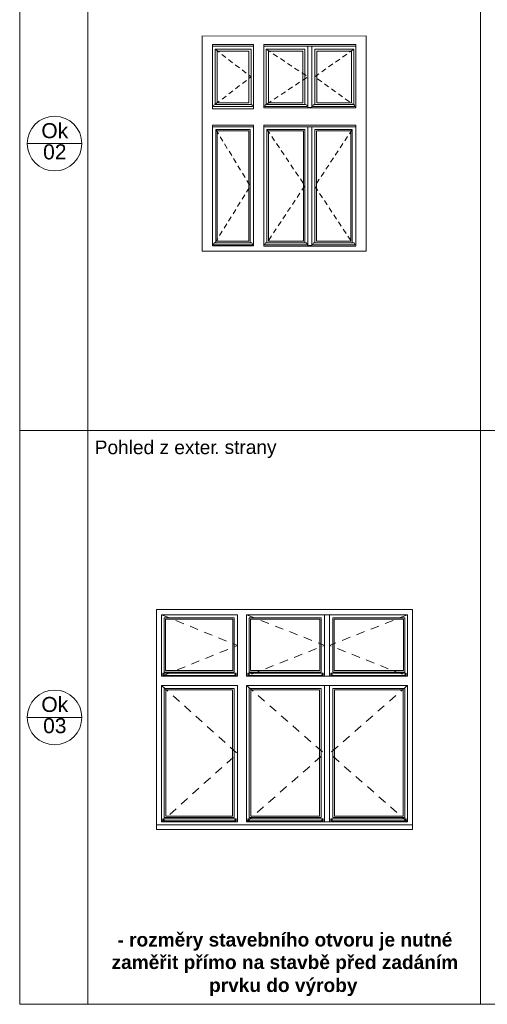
# Model space of a CAD drawing. Header units: millimetres. Extents: x 15381 to 191117, y -190522 to 367005.
# Tile 45 of 79: x 63393 to 70243, y 196949 to 211364. Entities that reach past the tile are written whole.
import ezdxf

# ---------------------------------------------------------------- set-up
doc = ezdxf.new("R2010")
doc.units = ezdxf.units.MM
doc.header["$MEASUREMENT"] = 0
doc.linetypes.add('Čárkovaná M', pattern=[225, 125, -100])
doc.linetypes.add('Čárkovaná S', pattern=[125, 75, -50])
doc.styles.add('GENEROVANÝ_STYL_1', font='txt')
doc.styles.add('GENEROVANÝ_STYL_2', font='txt')

msp = doc.modelspace()

# ---------------------------------------------------------------- linework, layer by layer
at = {"color": 7, "linetype": 'Continuous', "lineweight": 20}
for p, q in [((63392.6, 224649.1), (63392.6, 196949.1)), ((64392.6, 213749.1), (64392.6, 205349.1)), ((70142.6, 213749.1), (70142.6, 205349.1)), ((66067.6, 211124.5), (68467.6, 211124.9)), ((66067.6, 211124.9), (66067.6, 207973.3)), ((68467.6, 211124.9), (68467.6, 207973.3)), ((66217.6, 210057.8), (66217.6, 211000.9)), ((66817.6, 211000.9), (66217.6, 211000.9)), ((66217.6, 210974.9), (66817.6, 210974.9)), ((66254.1, 210932.2), (66781.1, 210932.2)), ((66254.1, 210121.7), (66254.1, 210932.2)), ((66287, 210144.2), (66287, 210901.1)), ((66287, 210901.1), (66748.3, 210901.1)), ((66748.3, 210144.2), (66748.3, 210901.1)), ((66781.1, 210121.7), (66781.1, 210932.2)), ((66817.6, 210057.8), (66817.6, 211000.9)), ((66967.6, 210071.9), (66967.6, 211000.9)), ((68317.6, 211000.9), (66967.6, 211000.9)), ((66967.6, 210974.9), (68317.6, 210974.9)), ((67004.1, 210932.2), (67570.2, 210932.2)), ((67004.1, 210121.7), (67004.1, 210932.2)), ((67037, 210144.2), (67037, 210901.1)), ((67037, 210901.1), (67539.2, 210901.1)), ((67539.2, 210901.1), (67539.2, 210144.2)), ((67570.2, 210932.2), (67570.2, 210121.7)), ((67612.9, 210974.9), (67612.9, 210080.4)), ((67672.4, 210080.4), (67672.4, 210974.9)), ((67715.1, 210932.2), (68285.3, 210932.2)), ((67715.1, 210932.2), (67715.1, 210121.7)), ((67747.7, 210901.1), (68251, 210901.1)), ((67747.7, 210901.1), (67747.7, 210144.8)), ((68251, 210144.8), (68251, 210901.1)), ((68285.3, 210932.2), (68285.3, 210121.7)), ((68317.6, 211000.9), (68317.6, 210071.9)), ((66217.6, 210057.8), (66817.6, 210057.8)), ((66803.4, 210094.2), (66231.9, 210094.2)), ((66781.1, 210121.7), (66254.1, 210121.7)), ((66781.1, 210121.7), (66264.5, 210121.7)), ((66748.3, 210144.2), (66287, 210144.2)), ((66967.6, 210071.9), (68317.6, 210071.9)), ((67599.5, 210094.2), (66981.9, 210094.2)), ((67580.5, 210121.7), (67004.1, 210121.7)), ((67570.2, 210121.7), (67014.5, 210121.7)), ((67539.2, 210144.2), (67037, 210144.2)), ((67612.9, 210080.4), (67672.4, 210080.4)), ((68303, 210092.8), (67685.4, 210092.8)), ((68278.5, 210121.8), (67708.3, 210121.8)), ((67747.7, 210144.8), (68251, 210144.8)), ((66817.6, 209819.3), (66217.6, 209819.3)), ((66217.6, 209793.3), (66217.6, 209819.3)), ((66217.6, 209793.3), (66217.6, 208052.8)), ((66817.6, 209793.3), (66217.6, 209793.3)), ((66264.5, 209757.5), (66770.8, 209757.5)), ((66264.5, 208096.9), (66264.5, 209757.5)), ((66287, 208119.4), (66287, 209735)), ((66287, 209735), (66748.3, 209735)), ((66748.3, 208119.4), (66748.3, 209735)), ((66770.8, 208096.9), (66770.8, 209757.5)), ((66817.6, 209793.3), (66817.6, 209819.3)), ((66817.6, 208052.8), (66817.6, 209793.3)), ((68317.6, 209819.3), (66967.2, 209819.3)), ((66967.2, 209793.3), (66967.2, 209819.3)), ((68317.6, 209793.3), (66967.2, 209793.3)), ((66967.6, 208047.2), (66967.6, 209793.3)), ((67584, 209793.3), (66967.6, 209793.3)), ((67014.5, 209757.5), (67570.2, 209757.5)), ((67014.5, 208096.9), (67014.5, 209757.5)), ((67037, 208119.4), (67037, 209735)), ((67037, 209735), (67547.7, 209735)), ((67547.7, 209735), (67547.7, 208119.4)), ((67570.2, 209757.5), (67570.2, 208096.9)), ((67612.9, 209793.3), (67612.9, 208057.3)), ((67672.4, 208057.3), (67672.4, 209793.4)), ((68264.4, 209757.5), (67715.1, 209757.5)), ((67715.1, 209757.5), (67715.1, 208096.9)), ((68241.4, 209734.4), (67738.2, 209734.4)), ((67738.2, 209734.4), (67738.2, 208120)), ((68241.4, 208120), (68241.4, 209734.4)), ((68264.4, 208096.9), (68264.4, 209757.5)), ((68317.6, 209793.3), (68317.6, 209819.3)), ((68317.6, 209793.3), (68317.6, 208047.2)), ((64303.2, 209549.1), (63503.2, 209549.1)), ((66217.6, 208052.8), (66817.6, 208052.8)), ((66803.4, 208069.4), (66231.9, 208069.4)), ((66781.1, 208096.9), (66254.1, 208096.9)), ((66770.8, 208096.9), (66264.5, 208096.9)), ((66748.3, 208119.4), (66287, 208119.4)), ((66967.6, 208047.2), (67672.4, 208047.2)), ((66982.3, 208068.1), (67602.4, 208068.1)), ((67580.5, 208096.9), (67004.1, 208096.9)), ((67570.2, 208096.9), (67014.5, 208096.9)), ((67547.7, 208119.4), (67037, 208119.4)), ((67612.9, 208057.3), (67672.4, 208057.3)), ((67672.4, 208047.2), (68317.6, 208047.2)), ((68303, 208068.1), (67686, 208068.1)), ((67708.3, 208097), (68281.1, 208096.9)), ((67738.2, 208120), (68241.4, 208120)), ((68467.6, 207974.9), (66067.6, 207974.9)), ((82392.6, 205349.1), (63392.6, 205349.1)), ((64392.6, 205349.1), (64392.6, 196949.1)), ((70142.6, 205349.1), (70142.6, 196949.1)), ((65510, 202608.5), (66533.8, 202608.5)), ((65510, 201813.2), (65510, 202608.5)), ((66533.8, 202608.5), (66533.8, 201813.2)), ((66755, 202608.5), (67808.2, 202608.5)), ((66755, 201813.2), (66755, 202608.5)), ((67808.2, 202608.5), (67808.2, 201813.2)), ((67856.1, 202652.5), (67856.1, 201752.3)), ((67932.3, 202652.5), (67932.3, 201752.3)), ((69033.4, 202608.5), (67980.2, 202608.5)), ((67980.2, 202608.5), (67980.2, 201813.2)), ((69033.4, 201813.2), (69033.4, 202608.5)), ((66533.8, 201813.2), (65510, 201813.2)), ((67808.2, 201813.2), (66755, 201813.2)), ((67980.2, 201813.2), (69033.4, 201813.2)), ((65489.7, 201795.4), (66566, 201795.4)), ((65489.7, 201795.4), (65506.8, 201778.4)), ((65489.7, 201795.4), (65489.7, 201764.3)), ((65489.7, 201764.3), (66566, 201764.3)), ((66566, 201795.4), (66549, 201778.4)), ((66566, 201795.4), (66566, 201764.3)), ((66734.7, 201795.4), (67840.3, 201795.4)), ((66734.7, 201795.4), (66751.8, 201778.4)), ((66734.7, 201795.4), (66734.7, 201764.3)), ((66734.7, 201764.3), (67840.3, 201764.3)), ((67840.3, 201795.4), (67823.3, 201778.4)), ((67840.3, 201795.4), (67840.3, 201764.3)), ((67950.6, 201795.4), (69056.2, 201795.4)), ((67950.6, 201795.4), (67967.6, 201778.4)), ((67950.6, 201795.4), (67950.6, 201764.3)), ((67950.6, 201764.3), (69056.2, 201764.3)), ((69056.2, 201795.4), (69039.2, 201778.4)), ((69056.2, 201795.4), (69056.2, 201764.3)), ((65510, 201573.2), (66533.8, 201573.2)), ((65510, 199683.7), (65510, 201573.2)), ((66533.8, 201573.2), (66533.8, 199683.7)), ((66755, 201573.2), (67808.2, 201573.2)), ((66755, 199683.7), (66755, 201573.2)), ((67808.2, 201573.2), (67808.2, 199683.7)), ((67856.1, 201617.3), (67856.1, 199622.5)), ((67932.3, 201617.3), (67932.3, 199622.5)), ((69033.4, 201573.2), (67980.2, 201573.2)), ((67980.2, 201573.2), (67980.2, 199683.7)), ((69033.4, 199683.7), (69033.4, 201573.2)), ((64303.2, 201149.1), (63503.2, 201149.1)), ((65489.7, 199665.9), (66566, 199665.9)), ((65489.7, 199665.9), (65506.8, 199648.9)), ((65489.7, 199665.9), (65489.7, 199634.8)), ((66533.8, 199683.7), (65510, 199683.7)), ((66566, 199665.9), (66549, 199648.9)), ((66566, 199665.9), (66566, 199634.8)), ((66734.7, 199665.9), (67840.3, 199665.9)), ((66734.7, 199665.9), (66751.8, 199648.9)), ((66734.7, 199665.9), (66734.7, 199634.8)), ((67808.2, 199683.7), (66755, 199683.7)), ((67840.3, 199665.9), (67823.3, 199648.9)), ((67840.3, 199665.9), (67840.3, 199634.8)), ((67950.6, 199665.9), (69056.2, 199665.9)), ((67950.6, 199665.9), (67967.6, 199648.9)), ((67950.6, 199665.9), (67950.6, 199634.8)), ((67980.2, 199683.7), (69033.4, 199683.7)), ((69056.2, 199665.9), (69039.2, 199648.9)), ((69056.2, 199665.9), (69056.2, 199634.8)), ((65489.7, 199634.8), (66566, 199634.8)), ((66734.7, 199634.8), (67840.3, 199634.8)), ((69071.7, 199622.5), (67880.7, 199622.5)), ((67950.6, 199634.8), (69056.2, 199634.8)), ((63392.6, 196949.1), (82392.6, 196949.1))]:
    msp.add_line(p, q, dxfattribs=at)
at = {"color": 254, "linetype": 'Continuous', "lineweight": 0, "true_color": 0xe8e8e8}
for p, q in [((65530.3, 202588.1), (66513.5, 202588.1)), ((65530.3, 201833.6), (65530.3, 202588.1)), ((66513.5, 202588.1), (66513.5, 201833.6)), ((66775.3, 202588.1), (67787.9, 202588.1)), ((66775.3, 201833.6), (66775.3, 202588.1)), ((67787.9, 202588.1), (67787.9, 201833.6)), ((68000.6, 202588.1), (68000.6, 201833.6)), ((69013.1, 202588.1), (68000.6, 202588.1)), ((69013.1, 201833.6), (69013.1, 202588.1)), ((66513.5, 201833.6), (65530.3, 201833.6)), ((67787.9, 201833.6), (66775.3, 201833.6)), ((68000.6, 201833.6), (69013.1, 201833.6)), ((65531.3, 201551.9), (66512.5, 201551.9)), ((65531.3, 199705.1), (65531.3, 201551.9)), ((66512.5, 201551.9), (66512.5, 199705.1)), ((66776.3, 201551.9), (67786.8, 201551.9)), ((66776.3, 199705.1), (66776.3, 201551.9)), ((67786.8, 201551.9), (67786.8, 199705.1)), ((68001.8, 201551.9), (68001.8, 199705.3)), ((69011.8, 201551.7), (68001.8, 201551.7)), ((69011.8, 199705.3), (69011.8, 201551.9)), ((66512.5, 199705.1), (65531.3, 199705.1)), ((67786.8, 199705.1), (66776.3, 199705.1)), ((68001.8, 199705.3), (69011.8, 199705.3))]:
    msp.add_line(p, q, dxfattribs=at)
at = {"color": 7, "linetype": 'Čárkovaná S', "lineweight": 20, "flags": 128}
for points in [[(66254.1, 210932.2), (66781.1, 210526.9), (66254.1, 210121.7)], [(67004.1, 210932.2), (67612.9, 210527.6), (67004.1, 210121.7)], [(68285.3, 210932.2), (67715.1, 210526.9), (68281.1, 210121.7)], [(66264.5, 209757.5), (66770.8, 208927.2), (66254.1, 208096.9)], [(67014.5, 209757.5), (67570.2, 208933.9), (67014.5, 208096.9)], [(68264.4, 209757.5), (67715.1, 208927.2), (68264.4, 208096.9)]]:
    msp.add_lwpolyline(points, dxfattribs=at)
at = {"color": 7, "linetype": 'Continuous', "lineweight": 20, "flags": 128}
for points in [[(65396.7, 199577.5), (69146.7, 199577.5), (69146.7, 202727.5), (65396.7, 202727.5)], [(65471.7, 201752.3), (66581.7, 201752.3), (66581.7, 202652.5), (65471.7, 202652.5)], [(66716.7, 201752.3), (69071.7, 201752.3), (69071.7, 202652.5), (66716.7, 202652.5)], [(65471.7, 199622.5), (66581.7, 199622.5), (66581.7, 201617.3), (65471.7, 201617.3)], [(66716.7, 199622.5), (69071.7, 199622.5), (69071.7, 201617.3), (66716.7, 201617.3)], [(65396.7, 199509.9), (69146.7, 199509.9), (69146.7, 199577.5), (65396.7, 199577.5)]]:
    msp.add_lwpolyline(points, close=True, dxfattribs=at)
at = {"color": 7, "linetype": 'Čárkovaná M', "lineweight": 20, "flags": 128}
for points in [[(65471.7, 202652.5), (66581.7, 202202.4), (65471.7, 201752.3)], [(66716.7, 202652.5), (67856.1, 202202.4), (66716.7, 201752.3)], [(69071.7, 202652.5), (67932.3, 202202.4), (69071.7, 201752.3)], [(65471.7, 201617.3), (66581.7, 200619.9), (65471.7, 199622.5)], [(66716.7, 201617.3), (67856.1, 200619.9), (66716.7, 199622.5)], [(69071.7, 201617.3), (67932.3, 200619.9), (69071.7, 199622.5)]]:
    msp.add_lwpolyline(points, dxfattribs=at)
at = {"color": 7, "linetype": 'Continuous', "lineweight": 20}
for centre in [(63903.2, 209549.1), (63903.2, 201149.1)]:
    msp.add_circle(centre, 400, dxfattribs=at)
for centre, radius, start, end in [((66254.2, 210098.9), 22.8, 90.22478, 191.75113), ((66781, 210098.9), 22.8, 348.24887, 89.77522), ((67004.2, 210098.9), 22.8, 90.22478, 191.75113), ((67580.4, 210098.9), 22.8, 348.24887, 89.77522), ((67708.4, 210098.9), 22.8, 90.22478, 191.75113), ((68281, 210098.9), 22.8, 348.24887, 89.77522), ((66254.2, 208074.1), 22.8, 90.22478, 191.75113), ((66781, 208074.1), 22.8, 348.24887, 89.77522), ((67004.2, 208074.1), 22.8, 90.22478, 191.75113), ((67580.4, 208074.1), 22.8, 348.24887, 89.77522), ((67708.4, 208074.1), 22.8, 90.22478, 191.75113), ((68281, 208074.1), 22.8, 348.24887, 89.77522), ((65502.5, 201771.9), 7.82, 285.61132, 56.77195), ((66553.2, 201771.9), 7.82, 123.22805, 254.38868), ((66747.5, 201771.9), 7.82, 285.61132, 56.77195), ((67827.6, 201771.9), 7.82, 123.22805, 254.38868), ((67963.3, 201771.9), 7.82, 285.61132, 56.77195), ((69043.5, 201771.9), 7.82, 123.22805, 254.38868), ((65502.5, 199642.4), 7.82, 285.61132, 56.77195), ((66553.2, 199642.4), 7.82, 123.22805, 254.38868), ((66747.5, 199642.4), 7.82, 285.61132, 56.77195), ((67827.6, 199642.4), 7.82, 123.22805, 254.38868), ((67963.3, 199642.4), 7.82, 285.61132, 56.77195), ((69043.5, 199642.4), 7.82, 123.22805, 254.38868)]:
    msp.add_arc(centre, radius, start, end, dxfattribs=at)

# ---------------------------------------------------------------- texts
at = {"color": 7, "linetype": 'Continuous', "lineweight": 20, "attachment_point": 7}
for s, insert, char_height, style in [('\\A1;{\\pql;\\fArial|b0|i0|c238|p38;Ok}', (63710.1, 209625.9), 220, 'GENEROVANÝ_STYL_1'), ('\\A1;{\\pql;\\fArial|b0|i0|c238|p38;02}', (63736.2, 209315.5), 220, 'GENEROVANÝ_STYL_1'), ('\\A1;{\\pql;\\fArial|b0|i0|c238|p38;^I}', (70242.6, 208124.4), 200, 'GENEROVANÝ_STYL_1'), ('\\A1;{\\pql;\\fArial|b0|i0|c238|p38;^I}', (70242.6, 207747), 200, 'GENEROVANÝ_STYL_1'), ('\\A1;{\\pql;\\fArial|b0|i0|c238|p38;^I}', (70242.6, 207369.6), 200, 'GENEROVANÝ_STYL_1'), ('\\A1;{\\pql;\\fArial|b0|i0|c238|p38;Pohled z exter}', (64492.6, 205000.2), 200, 'GENEROVANÝ_STYL_1'), ('\\A1;{\\pql;\\fArial|b0|i0|c238|p38;strany}', (66394.3, 204945.8), 200, 'GENEROVANÝ_STYL_1'), ('\\A1;{\\pql;\\fArial|b0|i0|c238|p38;. }', (66240.7, 205003.4), 200, 'GENEROVANÝ_STYL_1'), ('\\A1;{\\pql;\\fArial|b0|i0|c238|p38;^I}', (67136.7, 205003.4), 200, 'GENEROVANÝ_STYL_1'), ('\\A1;{\\pql;\\fArial|b0|i0|c238|p38;^I}', (67245.4, 205003.4), 200, 'GENEROVANÝ_STYL_1'), ('\\A1;{\\pql;\\fArial|b0|i0|c238|p38;^I}', (70242.6, 203290.5), 200, 'GENEROVANÝ_STYL_1'), ('\\A1;{\\pql;\\fArial|b0|i0|c238|p38;Ok}', (63710.1, 201225.8), 220, 'GENEROVANÝ_STYL_1'), ('\\A1;{\\pql;\\fArial|b0|i0|c238|p38;03}', (63736.2, 200915.1), 220, 'GENEROVANÝ_STYL_1'), ('\\A1;{\\pql;\\fArial|b0|i0|c238|p38;^I}', (70242.6, 200894.3), 200, 'GENEROVANÝ_STYL_1'), ('\\A1;{\\pql;\\fArial|b0|i0|c238|p38;^I}', (70242.6, 200552), 200, 'GENEROVANÝ_STYL_1'), ('\\A1;{\\pql;\\fArial|b1|i0|c238|p38;- rozměry stavebního otvoru je nutné}', (64824.8, 197735), 200, 'GENEROVANÝ_STYL_2'), ('\\A1;{\\pql;\\fArial|b1|i0|c238|p38;zaměřit přímo na stavbě před zadáním}', (64738.9, 197405.6), 200, 'GENEROVANÝ_STYL_2'), ('\\A1;{\\pql;\\fArial|b1|i0|c238|p38;prvku do výroby}', (66167, 197069), 200, 'GENEROVANÝ_STYL_2')]:
    msp.add_mtext(s, dxfattribs=dict(at, insert=insert, char_height=char_height, style=style))

doc.saveas('drawing.dxf')
